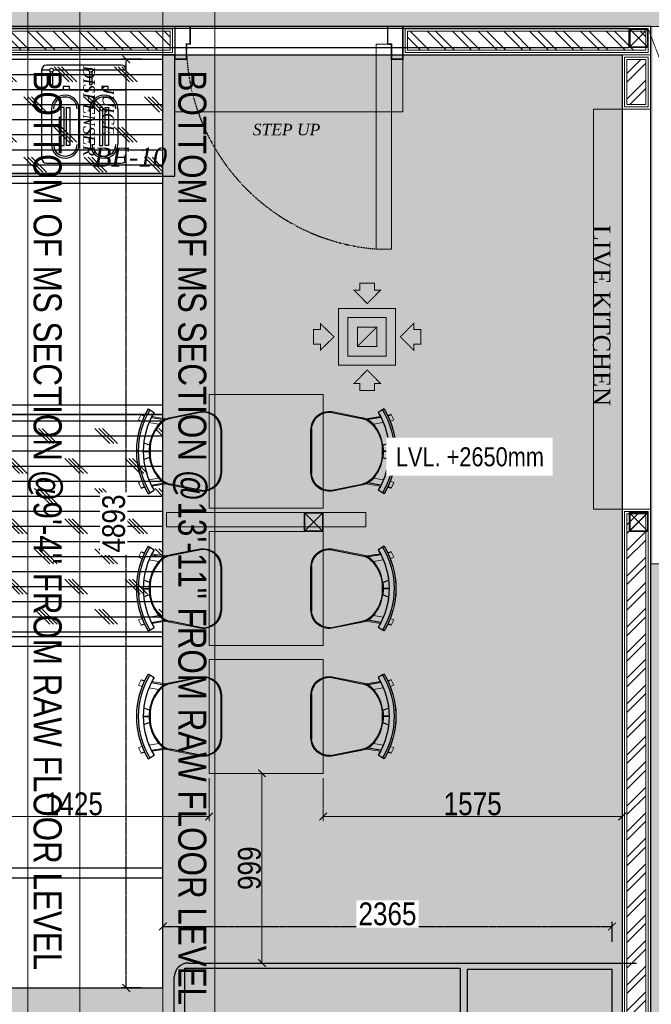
# Model space of a CAD drawing. Header units: millimetres. Extents: x -106827 to 92813, y -35754 to 7831.
# Tile 153 of 160: x 5246 to 8573, y -22752 to -17565. Entities that reach past the tile are written whole.
import ezdxf
from ezdxf.xclip import XClip

# ---------------------------------------------------------------- set-up
doc = ezdxf.new("R2010")
doc.units = ezdxf.units.MM
doc.header["$XCLIPFRAME"] = 2
doc.header["$PDMODE"] = 35
for name, pattern in [('General Arrangement Plan$0$( Hidden )', [0.375, 0.25, -0.125]), ('General Arrangement Plan$0$DASHDOT', [1, 0.5, -0.25, 0, -0.25]), ('General Arrangement Plan$1$HIDDEN', [0.375, 0.25, -0.125]), ('HIDDEN', [0.375, 0.25, -0.125])]:
    doc.linetypes.add(name, pattern=pattern)
for name, color, linetype, lineweight in [('2020 HVAC RETURN GRILLE & DIFFUSER', 154, 'Continuous', 15), ('General Arrangement Plan$0$DIM', 7, 'Continuous', 13), ('General Arrangement Plan$0$Exhaust Hood', 6, 'Continuous', 13), ('General Arrangement Plan$0$TEXT', 7, 'Continuous', 5), ('General Arrangement Plan$1$01_WALL-INTERNAL', 250, 'Continuous', 13), ('General Arrangement Plan$1$A-HATCH', 15, 'Continuous', 0), ('General Arrangement Plan$1$A-PARTITION', 23, 'Continuous', 9), ('General Arrangement Plan$1$BEAM', 113, 'Continuous', 9), ('General Arrangement Plan$1$Finishes', 5, 'Continuous', 13), ('General Arrangement Plan$1$FURN', 252, 'Continuous', 5), ('General Arrangement Plan$1$MEI- EXISTING WALLS', 1, 'Continuous', 15), ('General Arrangement Plan$1$WALL NEW', 6, 'Continuous', 13), ('TEXT', 7, 'Continuous', 5)]:
    doc.layers.add(name, color=color, linetype=linetype, lineweight=lineweight)
for name, color, linetype in [('A-ANNO-DIMS-30', 7, 'Continuous'), ('Elevation hatch', 7, 'Continuous'), ('General Arrangement Plan$1$Equipment', 5, 'Continuous'), ('General Arrangement Plan$1$Equipment Name', 7, 'Continuous'), ('General Arrangement Plan$1$ID-LOOSE2', 8, 'Continuous'), ('General Arrangement Plan$1$id-partition', 7, 'Continuous'), ('General Arrangement Plan$1$IDS-DOOR', 45, 'Continuous'), ('IFF-35 HEAVY', 100, 'Continuous'), ('M-HVAC-INSULATION', 7, 'Continuous')]:
    doc.layers.add(name, color=color, linetype=linetype)
doc.layers.add('General Arrangement Plan$1$MS', color=7, linetype='Continuous', lineweight=0, true_color=0x3c5977)
doc.styles.add('General Arrangement Plan$1$Standard', font='ARIALN.TTF')
doc.styles.add('General Arrangement Plan$1$style 2', font='arial.ttf', dxfattribs={"height": 25})
doc.styles.add('General Arrangement Plan$1$style12', font='BOOKOSI.TTF')
doc.styles.add('General Arrangement Plan$1$TMH-TEXT', font='simplex.shx', dxfattribs={"width": 0.8})
doc.styles.get("Standard").update_dxf_attribs({"font": 'ARIALN.TTF'})
doc.dimstyles.new('General Arrangement Plan$1$TFS-Dim', dxfattribs={"dimtxt": 120, "dimasz": 40, "dimexe": 25, "dimexo": 25, "dimgap": 4.5, "dimtad": 1, "dimdec": 0, "dimzin": 0, "dimdsep": 46, "dimtxsty": 'General Arrangement Plan$1$Standard', "dimblk": 'General Arrangement Plan$1$_ArchTick', "dimcen": 0.09, "dimdle": 2, "dimclrd": 256, "dimclre": 8, "dimadec": 0, "dimazin": 0, "dimtfac": 1, "dimtdec": 0, "dimtofl": 0, "dimtmove": 1, "dimatfit": 3, "dimfxl": 1, "dimtolj": 1, "dimtzin": 0, "dimlwd": -1, "dimlwe": -1, "dimarcsym": 0})
doc.dimstyles.new('TFS-Dim', dxfattribs={"dimtxt": 120, "dimasz": 40, "dimexe": 25, "dimexo": 25, "dimgap": 4.5, "dimtad": 1, "dimdec": 0, "dimzin": 0, "dimdsep": 46, "dimtxsty": 'Standard', "dimblk": 'ARCHTICK', "dimcen": 0.09, "dimdle": 2, "dimclrd": 256, "dimclre": 8, "dimadec": 0, "dimazin": 0, "dimtfac": 1, "dimtdec": 0, "dimtofl": 0, "dimtmove": 1, "dimatfit": 3, "dimfxl": 1, "dimtolj": 1, "dimtzin": 0, "dimlwd": -1, "dimlwe": -1, "dimarcsym": 0})

# ---------------------------------------------------------------- blocks, each defined once
blk = doc.blocks.new('General Arrangement Plan$1$A$C08D46EED')
at = {"lineweight": 0}
for p, q in [((-523.2, 710.2), (-440.8, 609.6)), ((-1219.8, 140, 0), (-1137.4, 39.4))]:
    blk.add_line(p, q, dxfattribs=at)
at = {"linetype": 'Continuous', "lineweight": 0, "const_width": 6}
blk.add_lwpolyline([(-440.8, 609.6), (-523.2, 710.2), (-569.6, 672.2), (-525.3, 618), (-513.6, 627.5), (-475.6, 581.1)], close=True, dxfattribs=at)
blk.add_lwpolyline([(-440.8, 609.6), (-523.2, 710.2), (-569.6, 672.2), (-525.3, 618), (-513.6, 627.5), (-475.6, 581.1)], close=True, dxfattribs=at)
at = {"lineweight": 0}
blk.add_lwpolyline([(-513.6, 627.5), (-560.1, 589.5), (-46.4, -38), (0, 0)], close=True, dxfattribs=at)
blk.add_lwpolyline([(-513.6, 627.5), (-560.1, 589.5), (-46.4, -38), (0, 0)], close=True, dxfattribs=at)
at = {"linetype": 'Continuous', "lineweight": 0, "const_width": 6, "elevation": 0}
blk.add_lwpolyline([(-1138.2, 38.8), (-1220.6, 139.4), (-1174.1, 177.4), (-1129.8, 123.2), (-1141.4, 113.7), (-1103.4, 67.3)], close=True, dxfattribs=at)
blk.add_lwpolyline([(-1138.2, 38.8), (-1220.6, 139.4), (-1174.1, 177.4), (-1129.8, 123.2), (-1141.4, 113.7), (-1103.4, 67.3)], close=True, dxfattribs=at)
at = {"color": 8, "linetype": 'General Arrangement Plan$1$HIDDEN', "ltscale": 0.025}
blk.add_arc((-511.6, 632, 0), 815.6, 219.45, 304.7707, dxfattribs=at)
blk = doc.blocks.new('General Arrangement Plan$1$A$C54424300')
at = {"layer": 'General Arrangement Plan$1$Equipment'}
for p, q in [((-25.4, 482.6), (-25.4, 25.4)), ((15.4, 482.6), (-25.4, 482.6)), ((-25.4, 482.6), (-25.4, 379.7)), ((387.5, 508), (0, 508)), ((412.9, 482.6), (239, 482.6)), ((412.9, 25.4), (412.9, 482.6)), ((412.9, 379.7), (412.9, 482.6)), ((-25.4, 379.7), (412.9, 379.7)), ((0, 0), (387.5, 0))]:
    blk.add_line(p, q, dxfattribs=at)
for points in [[(18.7, 475.3), (18.7, 408.5), (32.8, 408.5), (32.8, 476.2)], [(219.2, 482.6), (35.1, 482.6)], [(222.5, 475.3), (222.5, 408.5), (236.6, 408.5), (236.6, 476.2)], [(25.8, 282.1), (25.8, 97.3)], [(168, 97.3), (168, 282.1)], [(227.2, 97.3), (227.2, 282.1)], [(369.5, 282.1), (369.5, 97.3)]]:
    blk.add_lwpolyline(points, dxfattribs=at)
for points in [[(118.6, 397.4), (85.3, 397.4), (85.3, 379.7), (118.6, 379.7)], [(320.1, 397.4), (286.8, 397.4), (286.8, 379.7), (320.1, 379.7)], [(73.7, 90.9), (90.8, 90.9), (90.8, 288.6), (73.7, 288.6)], [(120, 90.9), (103, 90.9), (103, 288.6), (120, 288.6)], [(275.2, 90.9), (292.2, 90.9), (292.2, 288.6), (275.2, 288.6)], [(321.5, 90.9), (304.4, 90.9), (304.4, 288.6), (321.5, 288.6)]]:
    blk.add_lwpolyline(points, close=True, dxfattribs=at)
for centre in [(25.3, 482.6), (229.1, 482.6)]:
    blk.add_circle(centre, 9.87, dxfattribs=at)
for centre, radius, start, end in [((0, 482.6), 25.4, 90, 180), ((387.5, 482.6), 25.4, 0, 90), ((96.9, 282.1), 71.1, 0, 180), ((96.9, 282.1), 61, 0, 180), ((298.3, 282.1), 71.1, 0, 180), ((298.3, 282.1), 61, 0, 180), ((96.9, 97.3), 71.1, 180, 0), ((96.9, 97.3), 61, 180, 0), ((298.3, 97.3), 71.1, 180, 0), ((298.3, 97.3), 61, 180, 0), ((0, 25.4), 25.4, 180, 270), ((387.5, 25.4), 25.4, 270, 0)]:
    blk.add_arc(centre, radius, start, end, dxfattribs=at)
blk = doc.blocks.new('General Arrangement Plan$1$A$C180F00E5')
at = {"layer": 'General Arrangement Plan$1$ID-LOOSE2', "ltscale": 0.05}
for p, q in [((0.0334, 0.4698), (0.0422, 0.4499)), ((0.4666, 0.4698), (0.4578, 0.4499)), ((0, 0.4273), (0.0056, 0.4182)), ((0.0056, 0.4182), (0.0211, 0.3926)), ((0.0505, 0.4078), (0.0635, 0.3317)), ((0.2137, 0.42), (0.2013, 0.454)), ((0.249, 0.4567), (0.249, 0.4217)), ((0.249, 0.4567), (0.249, 0.4217)), ((0.249, 0.4567), (0.249, 0.4217)), ((0.249, 0.4567), (0.249, 0.4217)), ((0.251, 0.4567), (0.251, 0.4217)), ((0.251, 0.4567), (0.251, 0.4217)), ((0.251, 0.4567), (0.251, 0.4217)), ((0.251, 0.4567), (0.251, 0.4217)), ((0.2863, 0.42), (0.2987, 0.454)), ((0.4495, 0.4078), (0.4365, 0.3317)), ((0.4944, 0.4182), (0.4789, 0.3926)), ((0.5, 0.4273), (0.4944, 0.4182)), ((0.0191, 0.1124), (0.0568, 0.2987)), ((0.4809, 0.1124), (0.4432, 0.2987)), ((0.3817, 0), (0.1183, 0))]:
    blk.add_line(p, q, dxfattribs=at)
for centre, radius, start, end in [((0.25, 0.0159), 0.4814, 90, 121.28449), ((0.25, 0.0159), 0.4707, 58.71551, 121.28449), ((0.25, 0.0159), 0.4814, 58.71551, 90), ((0.25, 0.0159), 0.4408, 90, 121.28449), ((0.2398, 0.2036), 0.2135, 87.23561, 138.47852), ((0.24, 0.1996), 0.2218, 87.41714, 96.81269), ((0.2602, 0.2036), 0.2135, 41.52148, 92.76439), ((0.2602, 0.2036), 0.2135, 92.74717, 92.76439), ((0.25, 0.0159), 0.4408, 58.71551, 90), ((0.26, 0.1996), 0.2218, 83.18731, 92.58286), ((0.2398, 0.2036), 0.2135, 87.23561, 87.25283), ((0.1674, 0.2748), 0.1186, 130.11406, 157.41379), ((0.3326, 0.2748), 0.1186, 22.58621, 49.88594), ((0.1548, 0.2789), 0.1, 138.47852, 168.5607), ((0.3452, 0.2789), 0.1, 11.4393, 41.52148), ((0.1266, 0.1074), 0.1077, 177.31777, 265.55014), ((0.3734, 0.1074), 0.1077, 274.44986, 2.68223)]:
    blk.add_arc(centre, radius, start, end, dxfattribs=at)
blk = doc.blocks.new('General Arrangement Plan$1$ghg')
at = {"layer": 'General Arrangement Plan$1$FURN', "ltscale": 1000}
for points in [[(4414156.4, -494204.2), (4414156.4, -493980.8, -0.451699), (4414267.2, -493883.2), (4414430.3, -493915.5, -0.04991), (4414447.4, -493920.7), (4414524, -493909.1, 0.015491), (4414512, -493887.8), (4414543, -493869), (4414543, -493869, -0.022121), (4414561.3, -493902.3), (4414581, -493898.8), (4414593.7, -493927.4), (4414575.9, -493935.3, -0.093712), (4414575.9, -493935.3, -0.189086), (4414575.9, -494249.7), (4414593.7, -494257.6), (4414581, -494286.2), (4414561.3, -494282.7, -0.022121), (4414543, -494316.1), (4414543, -494316.1), (4414512, -494297.2, 0.015491), (4414524, -494275.9), (4414447.4, -494264.3, -0.04991), (4414430.3, -494269.5), (4414267.2, -494301.8, -0.451699), (4414156.4, -494204.2)], [(4414566.9, -494048.9), (4414536.4, -494060, 0.145154), (4414487.7, -493950.3), (4414539.2, -493941.6, -0.070666), (4414566.9, -494048.9)], [(4414566.9, -494136.1), (4414536.4, -494125, -0.145154), (4414487.7, -494234.7), (4414539.2, -494243.5, 0.070666), (4414566.9, -494136.1)]]:
    blk.add_lwpolyline(points, format="xyb", close=True, dxfattribs=at)
at = {"layer": 'General Arrangement Plan$1$FURN', "ltscale": 1000, "xscale": 894.2026233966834, "yscale": 894.2026233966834, "zscale": 894.2026233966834, "rotation": 270}
blk.add_blockref('General Arrangement Plan$1$A$C180F00E5', (4414160.9, -493869), dxfattribs=at)
blk = doc.blocks.new('General Arrangement Plan$1$_ArchTick')
at = {"color": 0, "linetype": 'ByBlock', "const_width": 0.15}
blk.add_lwpolyline([(-0.5, -0.5), (0.5, 0.5)], dxfattribs=at)
blk = doc.blocks.new('*D270')
at = {"layer": 'Defpoints', "color": 0}
for p in [(8863.7, 7596.6), (10288.7, 7596.6), (10288.7, 7369.8)]:
    blk.add_point(p, dxfattribs=at)
at = {"layer": 'General Arrangement Plan$0$DIM', "color": 8, "linetype": 'General Arrangement Plan$0$( Hidden )'}
for p, q in [((8863.7, 7571.6), (8863.7, 7344.8)), ((10288.7, 7571.6), (10288.7, 7344.8))]:
    blk.add_line(p, q, dxfattribs=at)
at = {"layer": 'General Arrangement Plan$0$DIM', "color": 8}
blk.add_line((8861.7, 7369.8), (10290.7, 7369.8), dxfattribs=at)
at = {"layer": 'General Arrangement Plan$0$DIM', "color": 8, "xscale": 40, "yscale": 40, "zscale": 40, "rotation": 180}
blk.add_blockref('General Arrangement Plan$1$_ArchTick', (8863.7, 7369.8), dxfattribs=at)
at = {"layer": 'General Arrangement Plan$0$DIM', "color": 8, "xscale": 40, "yscale": 40, "zscale": 40}
blk.add_blockref('General Arrangement Plan$1$_ArchTick', (10288.7, 7369.8), dxfattribs=at)
at = {"layer": 'General Arrangement Plan$0$DIM', "color": 0, "insert": (9576.2, 7435.5), "char_height": 120, "attachment_point": 5, "style": 'General Arrangement Plan$1$Standard'}
blk.add_mtext('\\A1;1425', dxfattribs=at)
blk = doc.blocks.new('*D273')
at = {"layer": 'Defpoints', "color": 0}
for p in [(10702.8, 7596.6), (10566.7, 6597.6), (10702.8, 6597.6)]:
    blk.add_point(p, dxfattribs=at)
at = {"layer": 'General Arrangement Plan$0$DIM', "color": 8, "linetype": 'General Arrangement Plan$0$( Hidden )'}
for p, q in [((10677.8, 7596.6), (10541.7, 7596.6)), ((10677.8, 6597.6), (10541.7, 6597.6))]:
    blk.add_line(p, q, dxfattribs=at)
at = {"layer": 'General Arrangement Plan$0$DIM', "color": 8}
blk.add_line((10566.7, 7598.6), (10566.7, 6595.6), dxfattribs=at)
at = {"layer": 'General Arrangement Plan$0$DIM', "color": 8, "xscale": 40, "yscale": 40, "zscale": 40}
for p, rotation in [((10566.7, 7596.6), 90), ((10566.7, 6597.6), 270)]:
    blk.add_blockref('General Arrangement Plan$1$_ArchTick', p, dxfattribs=dict(at, rotation=rotation))
at = {"layer": 'General Arrangement Plan$0$DIM', "color": 0, "insert": (10500.9, 7097.1), "char_height": 120, "attachment_point": 5, "rotation": 90, "style": 'General Arrangement Plan$1$Standard'}
blk.add_mtext('\\A1;999', dxfattribs=at)
blk = doc.blocks.new('*U278')
at = {"layer": 'General Arrangement Plan$1$A-HATCH', "lineweight": -2, "true_color": 0x939598}
h = blk.add_hatch(dxfattribs=at)
h.set_pattern_fill('ANSI32', color=252, scale=0.4)
h.set_pattern_definition([(45, (-636.7705, 0), (-2.694077, 2.694077), []), (45, (-634.9745, 0), (-2.694077, 2.694077), [])])
h.paths.add_polyline_path([(-360.62, 5), (-221.82, 5), (-221.82, 1), (-360.62, 1)])
at = {"layer": 'General Arrangement Plan$1$Finishes'}
blk.add_lwpolyline([(-361.62, 6), (-220.82, 6), (-220.82, 0), (-361.62, 0)], close=True, dxfattribs=at)
at = {"layer": 'General Arrangement Plan$1$WALL NEW'}
for points in [[(-361.12, 5.5), (-221.32, 5.5), (-221.32, 0.5), (-361.12, 0.5)], [(-360.62, 5), (-221.82, 5), (-221.82, 1), (-360.62, 1)]]:
    blk.add_lwpolyline(points, close=True, dxfattribs=at)
blk = doc.blocks.new('*U279')
at = {"layer": 'General Arrangement Plan$1$A-HATCH', "lineweight": -2, "true_color": 0x939598}
h = blk.add_hatch(dxfattribs=at)
h.set_pattern_fill('ANSI32', color=252, scale=0.4)
h.set_pattern_definition([(45, (-344.6554, 0), (-2.69408, 2.69408), []), (45, (-342.8593, 0), (-2.69408, 2.69408), [])])
h.paths.add_polyline_path([(-170.27, 5), (-120.06, 5), (-120.06, 1), (-170.27, 1)])
at = {"layer": 'General Arrangement Plan$1$Finishes'}
blk.add_lwpolyline([(-171.27, 6), (-119.06, 6), (-119.06, 0), (-171.27, 0)], close=True, dxfattribs=at)
at = {"layer": 'General Arrangement Plan$1$WALL NEW'}
for points in [[(-170.77, 5.5), (-119.56, 5.5), (-119.56, 0.5), (-170.77, 0.5)], [(-170.27, 5), (-120.06, 5), (-120.06, 1), (-170.27, 1)]]:
    blk.add_lwpolyline(points, close=True, dxfattribs=at)
blk = doc.blocks.new('*U276')
at = {"layer": 'General Arrangement Plan$1$A-HATCH', "lineweight": -2, "true_color": 0x939598}
h = blk.add_hatch(dxfattribs=at)
h.set_pattern_fill('ANSI32', color=252, scale=0.4)
h.set_pattern_definition([(45, (-530.866, 0), (-2.694077, 2.694077), []), (45, (-529.07, 0), (-2.694077, 2.694077), [])])
h.paths.add_polyline_path([(-243.01, 5), (-233.53, 5), (-233.53, 1), (-243.01, 1)])
at = {"layer": 'General Arrangement Plan$1$Finishes'}
blk.add_lwpolyline([(-244.01, 6), (-232.53, 6), (-232.53, 0), (-244.01, 0)], close=True, dxfattribs=at)
at = {"layer": 'General Arrangement Plan$1$WALL NEW'}
for points in [[(-243.51, 5.5), (-233.03, 5.5), (-233.03, 0.5), (-243.51, 0.5)], [(-243.01, 5), (-233.53, 5), (-233.53, 1), (-243.01, 1)]]:
    blk.add_lwpolyline(points, close=True, dxfattribs=at)
blk = doc.blocks.new('*U277')
at = {"layer": 'General Arrangement Plan$1$A-HATCH', "lineweight": -2, "true_color": 0x939598}
h = blk.add_hatch(dxfattribs=at)
h.set_pattern_fill('ANSI32', color=252, scale=0.4)
h.set_pattern_definition([(45, (-520.4093, 0), (-2.694077, 2.694077), []), (45, (-518.6132, 0), (-2.694077, 2.694077), [])])
h.paths.add_polyline_path([(-346.02, 5), (-120.06, 5), (-120.06, 1), (-346.02, 1)])
at = {"layer": 'General Arrangement Plan$1$Finishes'}
blk.add_lwpolyline([(-347.02, 6), (-119.06, 6), (-119.06, 0), (-347.02, 0)], close=True, dxfattribs=at)
at = {"layer": 'General Arrangement Plan$1$WALL NEW'}
for points in [[(-346.52, 5.5), (-119.56, 5.5), (-119.56, 0.5), (-346.52, 0.5)], [(-346.02, 5), (-120.06, 5), (-120.06, 1), (-346.02, 1)]]:
    blk.add_lwpolyline(points, close=True, dxfattribs=at)
blk = doc.blocks.new('*D252')
at = {"layer": 'Defpoints', "color": 0}
for p in [(10888.7, 7596.6), (12463.9, 7596.6, 0), (12463.9, 7369.8)]:
    blk.add_point(p, dxfattribs=at)
at = {"layer": 'General Arrangement Plan$0$DIM', "color": 8, "linetype": 'General Arrangement Plan$0$( Hidden )'}
for p, q in [((10888.7, 7571.6), (10888.7, 7344.8)), ((12463.9, 7571.6), (12463.9, 7344.8))]:
    blk.add_line(p, q, dxfattribs=at)
at = {"layer": 'General Arrangement Plan$0$DIM', "color": 8}
blk.add_line((10886.7, 7369.8), (12465.9, 7369.8), dxfattribs=at)
at = {"layer": 'General Arrangement Plan$0$DIM', "color": 8, "xscale": 40, "yscale": 40, "zscale": 40, "rotation": 180}
blk.add_blockref('General Arrangement Plan$1$_ArchTick', (10888.7, 7369.8), dxfattribs=at)
at = {"layer": 'General Arrangement Plan$0$DIM', "color": 8, "xscale": 40, "yscale": 40, "zscale": 40}
blk.add_blockref('General Arrangement Plan$1$_ArchTick', (12463.9, 7369.8), dxfattribs=at)
at = {"layer": 'General Arrangement Plan$0$DIM', "color": 0, "insert": (11676.3, 7435.5), "char_height": 120, "attachment_point": 5, "style": 'General Arrangement Plan$1$Standard'}
blk.add_mtext('\\A1;1575', dxfattribs=at)
blk = doc.blocks.new('General Arrangement Plan$1$A$C0642dd72')
at = {"layer": 'General Arrangement Plan$1$MS', "ltscale": 10}
for p, q in [((12300.7, 10397), (12400.7, 10497)), ((12400.7, 10397), (12300.7, 10497)), ((10587.9, 7847.5), (10687.9, 7947.5)), ((10687.9, 7847.5), (10587.9, 7947.5)), ((12300.7, 7847.5), (12400.7, 7947.5)), ((12400.7, 7847.5), (12300.7, 7947.5))]:
    blk.add_line(p, q, dxfattribs=at)
for points in [[(12300.7, 10397), (12400.7, 10397), (12400.7, 10497), (12300.7, 10497)], [(12304.7, 10401), (12396.7, 10401), (12396.7, 10493), (12304.7, 10493)], [(10587.9, 7847.5), (10687.9, 7847.5), (10687.9, 7947.5), (10587.9, 7947.5)], [(10591.9, 7851.5), (10683.9, 7851.5), (10683.9, 7943.5), (10591.9, 7943.5)], [(12300.7, 7847.5), (12400.7, 7847.5), (12400.7, 7947.5), (12300.7, 7947.5)], [(12304.7, 7851.5), (12396.7, 7851.5), (12396.7, 7943.5), (12304.7, 7943.5)]]:
    blk.add_lwpolyline(points, close=True, dxfattribs=at)
blk = doc.blocks.new('A$C03659140')
at = {"color": 3, "ltscale": 10}
blk.add_lwpolyline([(8817.5, 10397), (12300.7, 10397), (12300.7, 10497), (8817.5, 10497)], close=True, dxfattribs=at)
at = {"color": 30, "ltscale": 10}
for points in [[(8817.1, 9683.2), (9844.5, 9683.1), (9844.5, 9733.1), (8817.1, 9733.2)], [(8817.1, 8463.2), (9844.5, 8463.1), (9844.5, 8513.1), (8817.1, 8513.2)], [(8817.1, 7243.2), (9844.5, 7243.1), (9844.5, 7293.1), (8817.1, 7293.2)], [(8817.1, 6023.2), (9844.5, 6023.1), (9844.5, 6073.1), (8817.1, 6073.2)]]:
    blk.add_lwpolyline(points, close=True, dxfattribs=at)
blk = doc.blocks.new('RA Diffuser')
at = {"layer": '2020 HVAC RETURN GRILLE & DIFFUSER', "const_width": 5.06}
for points in [[(-33429.2, 43649.1), (-33499.7, 43719.9), (-33467.4, 43719.9), (-33467.4, 43756.6), (-33391.1, 43756.6), (-33391.1, 43719.9), (-33358.7, 43719.9)], [(-33579.7, 43623.6), (-33279.6, 43623.6), (-33279.6, 43323.6), (-33579.7, 43323.6)], [(-33530.9, 43574.8), (-33328.5, 43574.8), (-33328.5, 43372.4), (-33530.9, 43372.4)], [(-33604.7, 43473.6), (-33675.5, 43403.1), (-33675.5, 43435.5), (-33712.2, 43435.5), (-33712.2, 43511.8), (-33675.5, 43511.8), (-33675.5, 43544.1)], [(-33480.3, 43524.2), (-33379.1, 43524.2), (-33379.1, 43423), (-33480.3, 43423)], [(-33254.6, 43473.6), (-33183.8, 43403.1), (-33183.8, 43435.5), (-33147.2, 43435.5), (-33147.2, 43511.8), (-33183.8, 43511.8), (-33183.8, 43544.1)], [(-33429.2, 43298.2), (-33499.7, 43227.3), (-33467.4, 43227.3), (-33467.4, 43190.7), (-33391.1, 43190.7), (-33391.1, 43227.3), (-33358.7, 43227.3)]]:
    blk.add_lwpolyline(points, close=True, dxfattribs=at)
blk.add_lwpolyline([(-33379.1, 43524.2), (-33480.3, 43423)], dxfattribs=at)
blk = doc.blocks.new('_ArchTick')
at = {"color": 0, "linetype": 'ByBlock', "const_width": 0.15}
blk.add_lwpolyline([(-0.5, -0.5), (0.5, 0.5)], dxfattribs=at)
blk = doc.blocks.new('*D302')
at = {"layer": 'A-ANNO-DIMS-30', "linetype": 'HIDDEN'}
blk.add_line((5998.8, -22342.4), (8367.9, -22342.4), dxfattribs=at)
at = {"layer": 'A-ANNO-DIMS-30', "color": 8, "linetype": 'HIDDEN'}
for p, q in [((6000.8, -22422.4), (6000.8, -22317.4)), ((8365.9, -22422.4), (8365.9, -22317.4))]:
    blk.add_line(p, q, dxfattribs=at)
at = {"layer": 'Defpoints', "color": 0}
for p in [(8365.9, -22342.4), (6000.8, -22532.4), (8365.9, -22532.4)]:
    blk.add_point(p, dxfattribs=at)
at = {"layer": 'A-ANNO-DIMS-30', "xscale": 40, "yscale": 40, "zscale": 40, "rotation": 180}
blk.add_blockref('_ArchTick', (6000.8, -22342.4), dxfattribs=at)
at = {"layer": 'A-ANNO-DIMS-30', "xscale": 40, "yscale": 40, "zscale": 40}
blk.add_blockref('_ArchTick', (8365.9, -22342.4), dxfattribs=at)
at = {"layer": 'A-ANNO-DIMS-30', "color": 0, "insert": (7183.4, -22276.6), "char_height": 120, "attachment_point": 5, "bg_fill": 3, "box_fill_scale": 1.1, "bg_fill_color": 256, "bg_fill_true_color": 13158600, "bg_fill_transparency": 0}
blk.add_mtext('\\A1;2365', dxfattribs=at)
blk = doc.blocks.new('*D303')
at = {"layer": 'A-ANNO-DIMS-30', "color": 8, "linetype": 'HIDDEN'}
for p, q in [((5887.5, -17772.9), (5782.5, -17772.9)), ((5887.5, -22665.8), (5782.5, -22665.8))]:
    blk.add_line(p, q, dxfattribs=at)
at = {"layer": 'A-ANNO-DIMS-30', "linetype": 'HIDDEN'}
blk.add_line((5807.5, -22667.8), (5807.5, -17770.9), dxfattribs=at)
at = {"layer": 'Defpoints', "color": 0}
for p in [(5807.5, -17772.9), (6000.8, -17772.9, 0), (6000.8, -22665.8)]:
    blk.add_point(p, dxfattribs=at)
at = {"layer": 'A-ANNO-DIMS-30', "xscale": 40, "yscale": 40, "zscale": 40}
for p, rotation in [((5807.5, -17772.9), 90), ((5807.5, -22665.8), 270)]:
    blk.add_blockref('_ArchTick', p, dxfattribs=dict(at, rotation=rotation))
at = {"layer": 'A-ANNO-DIMS-30', "color": 0, "insert": (5741.7, -20219.4), "char_height": 120, "attachment_point": 5, "rotation": 90, "bg_fill": 3, "box_fill_scale": 1.1, "bg_fill_color": 256, "bg_fill_true_color": 13158600, "bg_fill_transparency": 0}
blk.add_mtext('\\A1;4893', dxfattribs=at)
blk = doc.blocks.new('*D289')
at = {"layer": 'A-ANNO-DIMS-30', "linetype": 'HIDDEN'}
blk.add_line((8567.6, -17427.3), (9651.5, -17427.3), dxfattribs=at)
at = {"layer": 'A-ANNO-DIMS-30', "color": 8, "linetype": 'HIDDEN'}
for p, q in [((8569.6, -17507.3), (8569.6, -17402.3)), ((9649.5, -17507.3), (9649.5, -17402.3))]:
    blk.add_line(p, q, dxfattribs=at)
at = {"layer": 'Defpoints', "color": 0}
for p in [(9649.5, -17427.3), (8569.6, -17599.8), (9649.5, -17599.8)]:
    blk.add_point(p, dxfattribs=at)
at = {"layer": 'A-ANNO-DIMS-30', "xscale": 40, "yscale": 40, "zscale": 40, "rotation": 180}
blk.add_blockref('_ArchTick', (8569.6, -17427.3), dxfattribs=at)
at = {"layer": 'A-ANNO-DIMS-30', "xscale": 40, "yscale": 40, "zscale": 40}
blk.add_blockref('_ArchTick', (9649.5, -17427.3), dxfattribs=at)
at = {"layer": 'A-ANNO-DIMS-30', "color": 0, "insert": (9109.5, -17361.5), "char_height": 120, "attachment_point": 5, "bg_fill": 3, "box_fill_scale": 1.1, "bg_fill_color": 256, "bg_fill_true_color": 13158600, "bg_fill_transparency": 0}
blk.add_mtext('\\A1;1080', dxfattribs=at)
blk = doc.blocks.new('General Arrangement Plan')
at = {"layer": 'General Arrangement Plan$0$Exhaust Hood', "linetype": 'General Arrangement Plan$0$DASHDOT', "ltscale": 0.25}
blk.add_line((12600.6, 11520.1), (13687.2, 8700), dxfattribs=at)
at = {"layer": 'General Arrangement Plan$1$01_WALL-INTERNAL'}
blk.add_lwpolyline([(12613.9, 11095.7), (12313.6, 11095.7), (12313.6, 8988.4), (12613.9, 8988.4)], close=True, dxfattribs=at)
at = {"layer": 'General Arrangement Plan$1$A-PARTITION', "ltscale": 10}
for points in [[(10108.5, 11082.6), (11308.5, 11082.6), (11308.5, 11382.6), (10108.5, 11382.6)], [(11113.8, 8970.6), (11113.8, 8895.6), (10063.6, 8895.6), (10063.6, 8970.6)]]:
    blk.add_lwpolyline(points, close=True, dxfattribs=at)
at = {"layer": 'General Arrangement Plan$1$BEAM', "linetype": 'General Arrangement Plan$0$( Hidden )', "ltscale": 11}
for points in [[(9607.6, 13882.8), (9607.6, 877.8), (9334.2, 877.8), (9334.2, 13882.8)], [(10318.6, 13772.8), (10318.6, 877.8), (10045.1, 877.8), (10045.1, 13772.8)]]:
    blk.add_lwpolyline(points, close=True, dxfattribs=at)
at = {"layer": 'General Arrangement Plan$1$Equipment', "color": 32, "ltscale": 0.2}
for p, q in [((10179.5, 6597.6), (12538.9, 6597.6)), ((10104.5, 5472.5), (10104.5, 6522.6))]:
    blk.add_line(p, q, dxfattribs=at)
blk.add_lwpolyline([(4407.7, 10743.6), (10108.5, 10743.6), (10108.5, 11382.6), (4407.7, 11382.6)], close=True, dxfattribs=at)
at = {"layer": 'General Arrangement Plan$1$Equipment'}
for points in [[(10160.1, 5571.5), (10160.1, 6571.3), (11610, 6571.3), (11610, 5571.5)], [(11648.2, 5496.2), (12410.2, 5496.2), (12410.2, 6563), (11648.2, 6563)]]:
    blk.add_lwpolyline(points, close=True, dxfattribs=at)
at = {"layer": 'General Arrangement Plan$1$Equipment', "color": 32, "ltscale": 0.2}
blk.add_arc((10179.5, 6522.6), 75, 90, 180, dxfattribs=at)
at = {"layer": 'General Arrangement Plan$1$FURN', "color": 252, "true_color": 0x939598}
for p, q in [((12613.9, 11532.6), (13693.8, 11532.6)), ((12613.9, 8700), (13693.8, 8700))]:
    blk.add_line(p, q, dxfattribs=at)
at = {"layer": 'General Arrangement Plan$1$FURN', "color": 7}
for points in [[(10288.7, 8993.6), (10288.7, 9593.6), (10888.7, 9593.6), (10888.7, 8993.6)], [(10288.7, 8270.6), (10288.7, 8870.6), (10888.7, 8870.6), (10888.7, 8270.6)], [(10288.7, 7596.6), (10288.7, 8196.6), (10888.7, 8196.6), (10888.7, 7596.6)]]:
    blk.add_lwpolyline(points, close=True, dxfattribs=at)
at = {"layer": 'General Arrangement Plan$1$id-partition'}
for p, q in [((12613.9, 11532.6), (11308.5, 11532.6)), ((11308.5, 11532.6), (11308.5, 11457.3))]:
    blk.add_line(p, q, dxfattribs=at)
at = {"layer": 'General Arrangement Plan$1$MEI- EXISTING WALLS', "color": 252, "true_color": 0x939598}
blk.add_line((9988.9, 11532.6), (11262.5, 11532.6), dxfattribs=at)
at = {"layer": 'General Arrangement Plan$1$01_WALL-INTERNAL', "xscale": -25, "yscale": 25, "zscale": 25}
for name, p, rotation in [('*U277', (13084.9, 11532.6), 180), ('*U279', (15590.3, 11532.6), 180), ('*U276', (12463.9, 17195.8), 270), ('*U278', (12463.9, 14509), 270)]:
    blk.add_blockref(name, p, dxfattribs=dict(at, rotation=rotation))
at = {"layer": 'General Arrangement Plan$1$Equipment', "xscale": 1.016002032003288, "yscale": 1.016002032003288, "zscale": 1.016002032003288}
blk.add_blockref('General Arrangement Plan$1$A$C54424300', (9432.1, 10811.7), dxfattribs=at)
at = {"layer": 'General Arrangement Plan$1$FURN', "rotation": 180}
for p in [(4424510.8, -484798.9), (4424510.8, -485521.9), (4424510.8, -486195.9)]:
    blk.add_blockref('General Arrangement Plan$1$ghg', p, dxfattribs=at)
at = {"layer": 'General Arrangement Plan$1$FURN', "xscale": -1, "rotation": 180}
for p in [(-4403333.4, -484798.9), (-4403333.4, -485521.9), (-4403333.4, -486195.9)]:
    blk.add_blockref('General Arrangement Plan$1$ghg', p, dxfattribs=at)
at = {"layer": 'General Arrangement Plan$1$IDS-DOOR', "color": 1, "xscale": 1.331512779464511, "yscale": 1.331512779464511, "zscale": 1.331512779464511, "rotation": 320.6991735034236}
blk.add_blockref('General Arrangement Plan$1$A$C08D46EED', (11248.6, 10359.5), dxfattribs=at)
at = {"layer": 'General Arrangement Plan$1$MS', "ltscale": 10}
blk.add_blockref('General Arrangement Plan$1$A$C0642dd72', (200.7, 1023.9), dxfattribs=at)
at = {"layer": 'General Arrangement Plan$0$TEXT', "color": 1, "insert": (9681.7, 10792.6), "char_height": 100, "attachment_point": 7, "style": 'General Arrangement Plan$1$Standard'}
blk.add_mtext('{\\fTimes New Roman|b0|i1|c0|p18;BF-10}', dxfattribs=at)
at = {"layer": 'General Arrangement Plan$1$BEAM', "char_height": 147.925, "width": 5195.333, "attachment_point": 7, "rotation": 270, "style": 'General Arrangement Plan$1$TMH-TEXT'}
for s, insert in [('{\\fArial|b0|i0|c0|p34;\\C5;BOTTOM OF MS SECTION @9\'-4" FROM RAW FLOOR LEVEL}', (9334.2, 11300.1)), ('{\\fArial|b0|i0|c0|p34;\\C5;BOTTOM OF MS SECTION @13\'-11" FROM RAW FLOOR LEVEL}', (10096.3, 11300.1))]:
    blk.add_mtext(s, dxfattribs=dict(at, insert=insert))
at = {"layer": 'General Arrangement Plan$1$Equipment Name', "char_height": 60.96, "width": 514.034, "style": 'General Arrangement Plan$1$style 2'}
for s, insert, attachment_point, rotation in [('\\A1;\\pxqc;{\\fBookman Old Style|b0|i1|c0|p18;JUICE \\PDISPENSER}', (9788.2, 11343.9), 1, 269.9919), ('\\A1;{\\fBookman Old Style|b0|i1|c0|p18;STEP UP}', (10518.5, 10957.6), 7, 0.0081)]:
    blk.add_mtext(s, dxfattribs=dict(at, insert=insert, attachment_point=attachment_point, rotation=rotation))
at = {"layer": 'General Arrangement Plan$1$Equipment Name', "color": 0, "insert": (12401.6, 10487.2), "char_height": 91.44, "attachment_point": 1, "rotation": 270, "style": 'General Arrangement Plan$1$style12'}
blk.add_mtext_dynamic_manual_height_columns('\\A1;LIVE KITCHEN', width=1560.576, gutter_width=22.9, heights=[411.8], dxfattribs=at)
at = {"layer": 'General Arrangement Plan$0$DIM', "color": 9, "true_color": 0xc7c8ca}
for base, p1, p2, picture, middle in [((10288.7, 7369.8), (8863.7, 7596.6), (10288.7, 7596.6), '*D270', (9576.2, 7435.5)), ((12463.9, 7369.8), (10888.7, 7596.6), (12463.9, 7596.6, 0), '*D252', (11676.3, 7435.5))]:
    dim = blk.add_linear_dim(base=base, p1=p1, p2=p2, dimstyle='General Arrangement Plan$1$TFS-Dim', override={"dimclrd": 8}, dxfattribs=at)
    dim.commit()
    dim.dimension.update_dxf_attribs({"geometry": picture, "text_midpoint": middle})
dim = blk.add_linear_dim(base=(10566.7, 6597.6), p1=(10702.8, 7596.6), p2=(10702.8, 6597.6), angle=90, dimstyle='General Arrangement Plan$1$TFS-Dim', override={"dimclrd": 8}, dxfattribs=at)
dim.commit()
dim.dimension.update_dxf_attribs({"geometry": '*D273', "text_midpoint": (10500.9, 7097.1)})

msp = doc.modelspace()

# ---------------------------------------------------------------- hatches: boundary and pattern name
at = {"layer": 'M-HVAC-INSULATION'}
h = msp.add_hatch(dxfattribs=at)
h.set_pattern_fill('DOTS', scale=50)
h.set_pattern_definition([(0, (25993.815, -19598.95), (39.6875, 79.375), [0, -79.375])])
h.paths.add_polyline_path([(9129.1, -15516.8), (9129.1, -16740.8), (6741.9, -16740.4), (6741.9, -15516.4)])
h.paths.add_polyline_path([(8580, -20432.4), (8580, -17599.8), (9660, -17599.8), (9660, -20432.4)])
edge = h.paths.add_edge_path()
edge.add_line((1940, -17599.8), (1175.5, -17599.8))
edge.add_line((1175.5, -17599.8), (1175.5, -16399.8))
edge.add_line((1175.5, -16399.8), (2725.5, -16399.8))
edge.add_line((2725.5, -16399.8), (2725.5, -17599.8))
edge.add_line((2725.5, -17599.8), (8569.6, -17599.8))
edge.add_line((8569.6, -17599.8), (8569.6, -23176.2))
edge.add_line((8569.6, -23176.2), (10536.7, -23176.2))
edge.add_line((10536.7, -23176.2), (10536.7, -16395.7))
edge.add_arc((10534.7, -16395.7), 2, 0, 90)
edge.add_line((10534.7, -16393.7), (9196.2, -16393.7))
edge.add_line((9196.2, -16393.7), (9196.2, -15480.7))
edge.add_line((9196.2, -15480.7), (366.4, -15480.7))
edge.add_line((366.4, -15480.7), (365, -17599.8))
edge.add_line((365, -17599.8), (1940, -17599.8))

# ---------------------------------------------------------------- linework, layer by layer
at = {"layer": 'IFF-35 HEAVY', "ltscale": 100}
msp.add_lwpolyline([(8569.6, -23176.2), (8569.6, -17599.8), (365, -17599.8), (366.4, -15480.7), (9196.2, -15480.7), (9196.2, -16393.7), (10534.7, -16393.7, -0.414214), (10536.7, -16395.7), (10536.7, -23176.2), (8569.6, -23176.2)], format="xyb", dxfattribs=at)
msp.add_lwpolyline([(-3936, -23216), (-3936.1, -22665.8), (6000.8, -22665.8), (6000.8, -17749.2), (8419.6, -17749.2), (8419.6, -23647)], dxfattribs=at)

# ---------------------------------------------------------------- next in the draw order: block references
at = {"color": 7}
ref = msp.add_blockref('General Arrangement Plan', (-4044.3, -29132.4), dxfattribs=at)
XClip(ref).set_block_clipping_path([(48.7190010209, -107.5186207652), (15251.6043912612, 15253.5715002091)])

# ---------------------------------------------------------------- next in the draw order: hatches: boundary and pattern name
at = {"layer": 'Elevation hatch', "true_color": 0x939598}
h = msp.add_hatch(dxfattribs=at)
h.set_pattern_fill('CORK', color=252, scale=25)
h.set_pattern_definition([(0, (-21361.465, -19599.21), (0, 79.375), []), (135, (-21321.78, -19638.9), (-158.75, -158.75), [112.2532, -112.2532]), (135, (-21301.93, -19638.9), (-158.75, -158.75), [112.2532, -112.2532]), (135, (-21282.1, -19638.9), (-158.75, -158.75), [112.2532, -112.2532])])
h.paths.add_polyline_path([(4974, -18375.3), (6000.8, -18375.3), (6000.8, -17749.8), (4974, -17749.8)])
h = msp.add_hatch(dxfattribs=at)
h.set_pattern_fill('CORK', color=252, scale=25)
h.set_pattern_definition([(0, (-27179.21, -19598.95), (0, 79.375), []), (135, (-27139.52, -19638.64), (-158.75, -158.75), [112.2532, -112.2532]), (135, (-27119.68, -19638.64), (-158.75, -158.75), [112.2532, -112.2532]), (135, (-27099.83, -19638.64), (-158.75, -158.75), [112.2532, -112.2532])])
h.paths.add_polyline_path([(4973.5, -20815.3), (6000.8, -20815.3), (6000.8, -19645.4), (4973.5, -19645.4)])
at = {"layer": 'M-HVAC-INSULATION'}
h = msp.add_hatch(dxfattribs=at)
h.set_pattern_fill('DOTS', scale=50)
h.set_pattern_definition([(0, (16461.85, -19598.305), (39.6875, 79.375), [0, -79.375])])
h.paths.add_polyline_path([(1817.1, -26007), (1817.1, -27732.1), (-1881.6, -27732.1), (-1881.6, -26007)], flags=16)
h.paths.add_polyline_path([(1893.7, -25589.5), (1893.7, -25739.5), (1743.7, -25739.5), (1743.7, -25589.5)])
h.paths.add_polyline_path([(1785.4, -24761.6), (1635.4, -24761.6), (1635.4, -24611.6), (1785.4, -24611.6)])
h.paths.add_polyline_path([(1838.7, -24017.6), (1688.7, -24017.6), (1688.7, -23867.6), (1838.7, -23867.6)])
h.paths.add_polyline_path([(-2226.2, -28232.6), (-2226.2, -25544.2), (792.8, -25544.2), (792.8, -24351.9), (139.4, -24351.9), (139.4, -23340), (792.8, -23340), (792.8, -23216.6), (668.8, -23216.6), (668.8, -23216), (-3936, -23216), (-3936, -22665.8), (6000.8, -22665.8), (6000.8, -17749.2), (8419.6, -17749.2), (8419.6, -23647), (4985.8, -23647), (4985.8, -22980.5), (4861.8, -22980.5), (4861.8, -24321), (3525.1, -24321.7), (3525.1, -22981.1), (3401.1, -22980.5), (3401.1, -24244), (2248.7, -24244), (2248.7, -22980.5), (2124.7, -22980.5), (2123.9, -28233.3)])

# ---------------------------------------------------------------- next in the draw order: linework, layer by layer
at = {"color": 7}
for points in [[(4974, -18375.3), (6000.8, -18375.3), (6000.8, -17749.8), (4974, -17749.8)], [(4973.5, -20815.3), (6000.8, -20815.3), (6000.8, -19645.4), (4973.5, -19645.4)]]:
    msp.add_lwpolyline(points, close=True, dxfattribs=at)

# ---------------------------------------------------------------- next in the draw order: block references
msp.add_blockref('A$C03659140', (-3843.6, -28108.5), dxfattribs=at)
at = {"layer": '2020 HVAC RETURN GRILLE & DIFFUSER'}
msp.add_blockref('RA Diffuser', (40505.7, -62709.2), dxfattribs=at)

# ---------------------------------------------------------------- next in the draw order: texts
at = {"layer": 'TEXT', "color": 7, "insert": (7227.4, -19817.7), "char_height": 100, "width": 776.281, "attachment_point": 1, "bg_fill": 3, "box_fill_scale": 1.5, "bg_fill_color": 256, "bg_fill_transparency": 0}
msp.add_mtext('LVL. +2650mm', dxfattribs=at)

# ---------------------------------------------------------------- next in the draw order: dimensions: what is measured, and where the dimension line sits
at = {"layer": 'A-ANNO-DIMS-30', "color": 7}
for base, p1, p2, picture, middle in [((9649.5, -17427.3), (8569.6, -17599.8), (9649.5, -17599.8), '*D289', (9109.5, -17361.5)), ((8365.9, -22342.4), (6000.8, -22532.4), (8365.9, -22532.4), '*D302', (7183.4, -22276.6))]:
    dim = msp.add_linear_dim(base=base, p1=p1, p2=p2, dimstyle='TFS-Dim', override={"dimfxl": 80, "dimfxlon": 1, "dimtfill": 1, "dimarcsym": 1}, dxfattribs=at)
    dim.commit()
    dim.dimension.update_dxf_attribs({"geometry": picture, "text_midpoint": middle})

# ---------------------------------------------------------------- next in the draw order: dimensions: what is measured, and where the dimension line sits
dim = msp.add_linear_dim(base=(5807.5, -17772.9), p1=(6000.8, -22665.8), p2=(6000.8, -17772.9, 0), angle=90, dimstyle='TFS-Dim', override={"dimfxl": 80, "dimfxlon": 1, "dimtfill": 1, "dimarcsym": 1}, dxfattribs=at)
dim.commit()
dim.dimension.update_dxf_attribs({"geometry": '*D303', "text_midpoint": (5741.7, -20219.4)})

doc.saveas('drawing.dxf')
